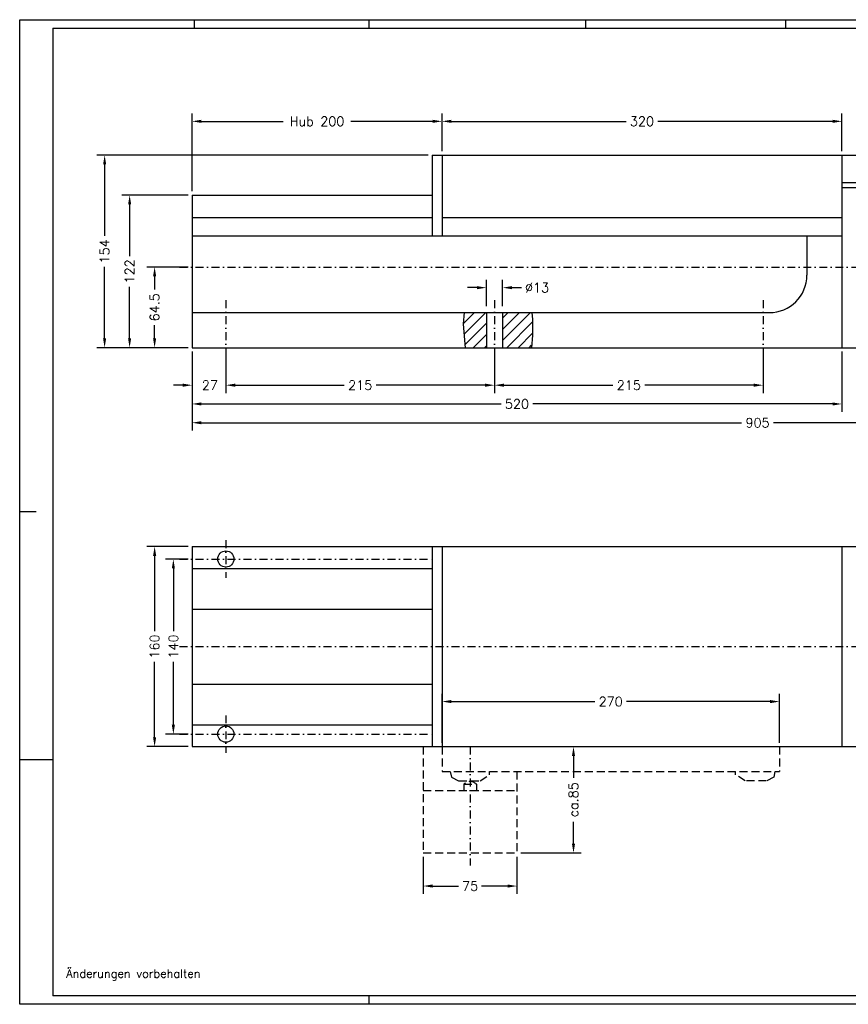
# Model space of a CAD drawing. Extents: x 212 to 4004, y 602 to 2184.
# Tile 8 of 11: x 2889 to 3552, y 602 to 1389. Entities that reach past the tile are written whole.
import ezdxf
from ezdxf.enums import TextEntityAlignment as Align

# ---------------------------------------------------------------- set-up
doc = ezdxf.new("R2010")
doc.units = 0
doc.header["$MEASUREMENT"] = 0
for name, pattern in [('AUSGEZOGEN', [0]), ('GESTRICHELT2', [9.525, 6.35, -3.175]), ('STRICHPUNKT2', [12.7, 6.35, -3.175, 0, -3.175])]:
    doc.linetypes.add(name, pattern=pattern)
doc.layers.get('0').update_dxf_attribs({"linetype": 'CONTINUOUS'})
for name, color, linetype in [('BEMASSUNG', 6, 'CONTINUOUS'), ('KANTE', 3, 'CONTINUOUS'), ('MITTE', 6, 'STRICHPUNKT2'), ('UMRISS07', 5, 'CONTINUOUS'), ('VERDECKT', 1, 'GESTRICHELT2')]:
    doc.layers.add(name, color=color, linetype=linetype)
doc.styles.add('ROMANS', font='romans', dxfattribs={"height": 7.5})

# ---------------------------------------------------------------- blocks, each defined once
blk = doc.blocks.new('*X4')
at = {"color": 0}
for p, q in [((1945.28, 1146.03), (1954.24, 1155)), ((1945.91, 1137.69), (1963.22, 1155)), ((1976.77, 1150.59), (1981.18, 1155)), ((1976.77, 1141.61), (1990.16, 1155)), ((1976.77, 1132.63), (1999.14, 1155)), ((1946.56, 1129.36), (1963.77, 1146.57)), ((1980.12, 1127), (2000.77, 1147.65)), ((1953.18, 1127), (1963.77, 1137.59)), ((1989.1, 1127), (2000.77, 1138.67)), ((1962.16, 1127), (1963.77, 1128.61)), ((1998.08, 1127), (1999.98, 1128.9))]:
    blk.add_line(p, q, dxfattribs=at)

msp = doc.modelspace()

# ---------------------------------------------------------------- linework, layer by layer
at = {"color": 7, "linetype": 'AUSGEZOGEN'}
for p, q in [((2889.28, 601.92), (2889.28, 1389.28)), ((2889.28, 1389.28), (4003.82, 1389.28)), ((3028.93, 1389.28), (3028.93, 1382.63)), ((3168.58, 1389.28), (3168.58, 1382.63)), ((3342.15, 1389.28), (3342.15, 1382.63)), ((3502.41, 1382.63), (3502.41, 1389.28)), ((2902.58, 995.6), (2889.28, 995.6)), ((2915.88, 797.43), (2889.28, 797.43)), ((3168.58, 608.57), (3168.58, 601.92)), ((4003.82, 601.92), (2889.28, 601.92))]:
    msp.add_line(p, q, dxfattribs=at)
at = {"color": 5, "linetype": 'AUSGEZOGEN'}
for p, q in [((2915.88, 1382.63), (3997.17, 1382.63)), ((3997.17, 608.57), (2915.88, 608.57))]:
    msp.add_line(p, q, dxfattribs=at)
at = {"layer": 'BEMASSUNG'}
for p, q in [((3027.27, 1252.12), (3027.27, 1314.25)), ((3034.77, 1308), (3100.22, 1308)), ((3219.77, 1308), (3154.33, 1308)), ((3227.27, 1284.12), (3227.27, 1314.25)), ((3227.27, 1284.12), (3227.27, 1314.25)), ((3234.77, 1308), (3374.51, 1308)), ((3539.77, 1308), (3400.04, 1308)), ((3547.27, 1284.12), (3547.27, 1314.25)), ((3216.15, 1281), (2951.02, 1281)), ((2957.27, 1273.5), (2957.27, 1216.41)), ((3024.15, 1249), (2971.02, 1249)), ((2977.27, 1241.5), (2977.27, 1200.23)), ((2957.27, 1134.5), (2957.27, 1191.59)), ((3024.15, 1191.5), (2991.02, 1191.5)), ((2997.27, 1184), (2997.27, 1173.62)), ((3262.77, 1160.12), (3262.77, 1181.25)), ((3275.77, 1160.12), (3275.77, 1181.25)), ((2977.27, 1134.5), (2977.27, 1175.77)), ((3255.27, 1175), (3247.77, 1175)), ((3283.27, 1175), (3290.77, 1175)), ((3244.94, 1155), (3244.27, 1146)), ((3299.18, 1155), (3299.77, 1149.5)), ((2997.27, 1134.5), (2997.27, 1144.88)), ((3244.27, 1146), (3245.27, 1133)), ((3299.77, 1149.5), (3299.77, 1137)), ((3299.77, 1137), (3298.8, 1127)), ((3024.15, 1127), (2951.02, 1127)), ((3024.15, 1127), (2971.02, 1127)), ((3024.15, 1127), (2991.02, 1127)), ((3245.27, 1133), (3245.75, 1127)), ((3027.27, 1123.88), (3027.27, 1090.75)), ((3027.27, 1123.88), (3027.27, 1075.75)), ((3027.27, 1123.88), (3027.27, 1060.75)), ((3054.27, 1123.88), (3054.27, 1090.75)), ((3054.27, 1123.88), (3054.27, 1090.75)), ((3269.27, 1123.88), (3269.27, 1090.75)), ((3269.27, 1123.88), (3269.27, 1090.75)), ((3484.27, 1123.88), (3484.27, 1090.75)), ((3547.27, 1123.88), (3547.27, 1075.75)), ((3547.27, 1123.88), (3547.27, 1075.75)), ((3019.77, 1097), (3012.27, 1097)), ((3061.77, 1097), (3069.27, 1097)), ((3061.77, 1097), (3149.01, 1097)), ((3261.77, 1097), (3174.54, 1097)), ((3276.77, 1097), (3364.01, 1097)), ((3476.77, 1097), (3389.54, 1097)), ((3034.77, 1082), (3274.51, 1082)), ((3539.77, 1082), (3300.04, 1082)), ((3539.77, 1082), (3532.27, 1082)), ((3034.77, 1067), (3467.01, 1067)), ((3924.77, 1067), (3492.54, 1067)), ((3024.15, 968), (2991.02, 968)), ((2997.27, 960.5), (2997.27, 900.23)), ((3024.15, 958), (3006.02, 958)), ((3012.27, 950.5), (3012.27, 900.23)), ((2997.27, 815.5), (2997.27, 875.77)), ((3012.27, 825.5), (3012.27, 875.77)), ((3227.27, 811.12), (3227.27, 850.25)), ((3227.27, 811.12), (3227.27, 842.75)), ((3234.77, 844), (3349.51, 844)), ((3489.77, 844), (3375.04, 844)), ((3497.27, 811.12), (3497.27, 850.25)), ((3024.15, 818), (3006.02, 818)), ((3024.15, 808), (2991.02, 808)), ((3252.9, 808), (3338.75, 808)), ((3332.5, 800.5), (3332.5, 783.09)), ((3332.5, 730.5), (3332.5, 747.91)), ((3212.27, 719.88), (3212.27, 690.25)), ((3287.27, 719.88), (3287.27, 690.25)), ((3290.4, 723), (3338.75, 723)), ((3219.77, 696.5), (3240.58, 696.5)), ((3279.77, 696.5), (3258.97, 696.5))]:
    msp.add_line(p, q, dxfattribs=at)
for points in [[(3034.77, 1309.25), (3034.77, 1306.75), (3027.27, 1308)], [(3219.77, 1309.25), (3219.77, 1306.75), (3227.27, 1308)], [(3234.77, 1309.25), (3234.77, 1306.75), (3227.27, 1308)], [(3539.77, 1309.25), (3539.77, 1306.75), (3547.27, 1308)], [(2956.02, 1273.5), (2958.52, 1273.5), (2957.27, 1281)], [(2976.02, 1241.5), (2978.52, 1241.5), (2977.27, 1249)], [(2996.02, 1184), (2998.52, 1184), (2997.27, 1191.5)], [(3255.27, 1176.25), (3255.27, 1173.75), (3262.77, 1175)], [(3283.27, 1176.25), (3283.27, 1173.75), (3275.77, 1175)], [(2956.02, 1134.5), (2958.52, 1134.5), (2957.27, 1127)], [(2976.02, 1134.5), (2978.52, 1134.5), (2977.27, 1127)], [(2996.02, 1134.5), (2998.52, 1134.5), (2997.27, 1127)], [(3019.77, 1098.25), (3019.77, 1095.75), (3027.27, 1097)], [(3061.77, 1098.25), (3061.77, 1095.75), (3054.27, 1097)], [(3061.77, 1098.25), (3061.77, 1095.75), (3054.27, 1097)], [(3261.77, 1098.25), (3261.77, 1095.75), (3269.27, 1097)], [(3276.77, 1098.25), (3276.77, 1095.75), (3269.27, 1097)], [(3476.77, 1098.25), (3476.77, 1095.75), (3484.27, 1097)], [(3034.77, 1083.25), (3034.77, 1080.75), (3027.27, 1082)], [(3539.77, 1083.25), (3539.77, 1080.75), (3547.27, 1082)], [(3539.77, 1083.25), (3539.77, 1080.75), (3547.27, 1082)], [(3034.77, 1068.25), (3034.77, 1065.75), (3027.27, 1067)], [(2996.02, 960.5), (2998.52, 960.5), (2997.27, 968)], [(3011.02, 950.5), (3013.52, 950.5), (3012.27, 958)], [(3234.77, 845.25), (3234.77, 842.75), (3227.27, 844)], [(3489.77, 845.25), (3489.77, 842.75), (3497.27, 844)], [(3011.02, 825.5), (3013.52, 825.5), (3012.27, 818)], [(2996.02, 815.5), (2998.52, 815.5), (2997.27, 808)], [(3331.25, 800.5), (3333.75, 800.5), (3332.5, 808)], [(3331.25, 730.5), (3333.75, 730.5), (3332.5, 723)], [(3219.77, 697.75), (3219.77, 695.25), (3212.27, 696.5)], [(3279.77, 697.75), (3279.77, 695.25), (3287.27, 696.5)]]:
    msp.add_solid(points, dxfattribs=at)
at = {"layer": 'KANTE'}
for p, q in [((3219.27, 1281), (3577.27, 1281)), ((3219.27, 1281), (3219.27, 1216.5)), ((3227.27, 1281), (3227.27, 1216.5)), ((3547.27, 1281), (3547.27, 1127)), ((3547.27, 1259), (3577.27, 1259)), ((3547.27, 1255), (3577.27, 1255)), ((3027.27, 1249), (3219.27, 1249)), ((3027.27, 1249), (3027.27, 1127)), ((3027.27, 1231), (3219.27, 1231)), ((3227.27, 1231), (3547.27, 1231)), ((3027.27, 1216.5), (3547.27, 1216.5)), ((3519.27, 1216.5), (3519.27, 1185)), ((3027.27, 1155), (3489.27, 1155)), ((3262.77, 1155), (3262.77, 1127)), ((3275.77, 1155), (3275.77, 1127)), ((3027.27, 1127), (3577.27, 1127)), ((3027.27, 968), (3577.27, 968)), ((3027.27, 968), (3027.27, 808)), ((3219.27, 968), (3219.27, 808)), ((3227.27, 968), (3227.27, 808)), ((3547.27, 968), (3547.27, 808)), ((3027.27, 950.5), (3219.27, 950.5)), ((3027.27, 918), (3219.27, 918)), ((3027.27, 858), (3219.27, 858)), ((3027.27, 825.5), (3219.27, 825.5)), ((3027.27, 808), (3577.27, 808))]:
    msp.add_line(p, q, dxfattribs=at)
for centre in [(3054.27, 958), (3054.27, 818)]:
    msp.add_circle(centre, 6.5, dxfattribs=at)
msp.add_arc((3489.27, 1185), 30, 270, 0, dxfattribs=at)
at = {"layer": 'MITTE'}
for p, q in [((3017.27, 1191.5), (3951.5, 1191.5)), ((3054.27, 1165), (3054.27, 1117)), ((3269.27, 1165), (3269.27, 1117)), ((3484.27, 1165), (3484.27, 1117)), ((3054.27, 973), (3054.27, 943)), ((3017.27, 958), (3219.27, 958)), ((3017.27, 888), (3953, 888)), ((3054.27, 833), (3054.27, 803)), ((3017.27, 818), (3219.27, 818)), ((3249.77, 808), (3249.77, 713))]:
    msp.add_line(p, q, dxfattribs=at)
at = {"layer": 'UMRISS07'}
msp.add_line((2915.88, 1382.63), (2915.88, 608.57), dxfattribs=at)
at = {"layer": 'VERDECKT'}
for p, q in [((3212.27, 808), (3212.27, 723)), ((3227.27, 808), (3227.27, 788)), ((3497.27, 808), (3497.27, 788)), ((3227.27, 788), (3497.27, 788)), ((3233.91, 788), (3234.77, 783.5)), ((3265.27, 785.5), (3265.27, 788)), ((3287.27, 788), (3287.27, 723)), ((3462.27, 785.5), (3462.27, 788)), ((3493.64, 788), (3492.77, 783.5)), ((3234.77, 783.5), (3240.77, 780.5)), ((3240.77, 780.5), (3257.77, 780.5)), ((3257.77, 780.5), (3265.27, 785.5)), ((3469.77, 780.5), (3462.27, 785.5)), ((3486.77, 780.5), (3469.77, 780.5)), ((3492.77, 783.5), (3486.77, 780.5)), ((3212.27, 773), (3287.27, 773)), ((3244.77, 778), (3254.77, 778)), ((3244.77, 778), (3244.77, 773)), ((3254.77, 778), (3254.77, 773)), ((3212.27, 723), (3287.27, 723))]:
    msp.add_line(p, q, dxfattribs=at)
msp.add_arc((3249.77, 772.75), 7.25, 46.39718, 133.60282, dxfattribs=at)

# ---------------------------------------------------------------- block references
at = {"layer": 'BEMASSUNG'}
msp.add_blockref('*X4', (1299, 0), dxfattribs=at)

# ---------------------------------------------------------------- texts
at = {"layer": 'BEMASSUNG', "style": 'ROMANS'}
for s, p in [('Hub 200', (3127.27, 1308)), ('320', (3387.27, 1308)), ('%%c13', (3303.36, 1175)), ('27', (3041.47, 1097)), ('215', (3161.77, 1097)), ('215', (3376.77, 1097)), ('520', (3287.27, 1082)), ('905', (3479.77, 1067)), ('270', (3362.27, 844)), ('75', (3249.77, 696.5))]:
    msp.add_text(s, height=7.5, dxfattribs=at).set_placement(p, align=Align.MIDDLE_CENTER)
for s, p in [('154', (2957.27, 1204)), ('122', (2977.27, 1188)), ('64.5', (2997.27, 1159.25)), ('160', (2997.27, 888)), ('140', (3012.27, 888)), ('ca.85', (3332.5, 765.5))]:
    msp.add_text(s, height=7.5, rotation=90, dxfattribs=at).set_placement(p, align=Align.MIDDLE_CENTER)
at = {"layer": 'KANTE', "style": 'ROMANS'}
msp.add_text('Änderungen vorbehalten', height=6.65, dxfattribs=at).set_placement((2926.52, 623.2))

doc.saveas('drawing.dxf')
